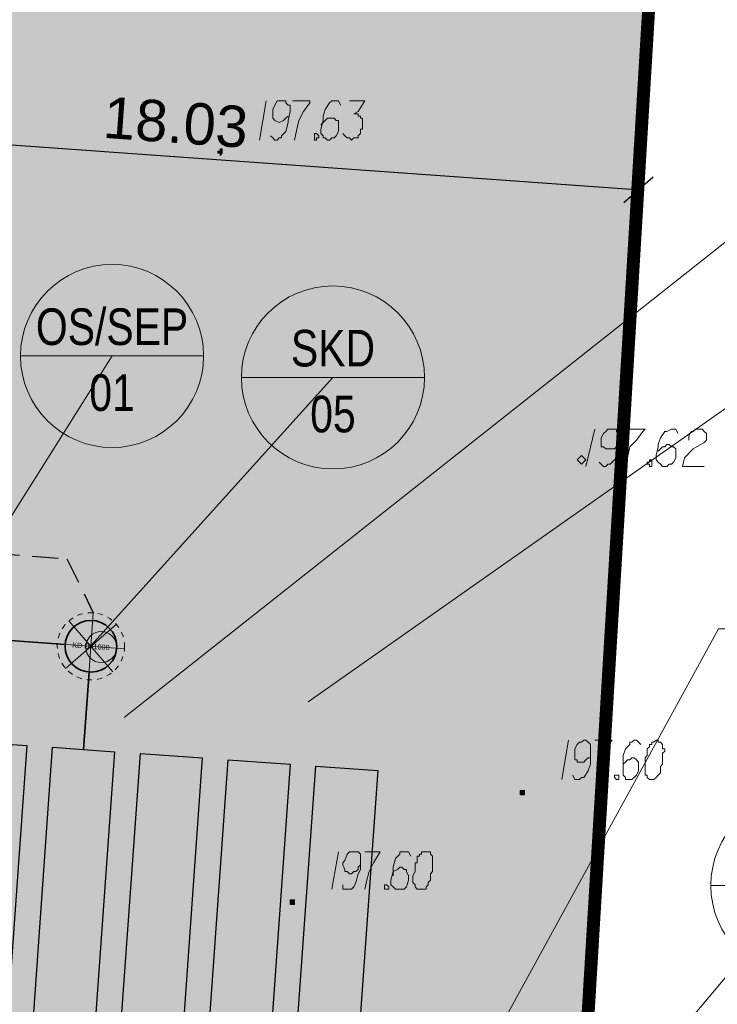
# Model space of a CAD drawing. Header units: metres. Extents: x 7431553 to 7432401, y 5544342 to 5544539.
# Tile 166 of 180: x 7432230 to 7432244, y 5544457 to 5544476. Entities that reach past the tile are written whole.
import ezdxf
from ezdxf import colors
from ezdxf.entities.mleader import LeaderData, LeaderLine
from ezdxf.enums import TextEntityAlignment as Align
from ezdxf.lldxf.tags import DXFTag
from ezdxf.math import Vec2, Vec3

# ---------------------------------------------------------------- set-up
doc = ezdxf.new("R2010")
doc.units = ezdxf.units.M
doc.header["$MEASUREMENT"] = 0
for name, pattern in [('BG-PR90-PB-PZT-PZT01_2026_04_14$0$( Dashed )', [0.75, 0.5, -0.25]), ('CONTINOUS', [0]), ('DASHEDX2', [1.5, 1, -0.5])]:
    doc.linetypes.add(name, pattern=pattern)
for name, color, linetype, lineweight in [('BG-PR90-PB-PZT-PZT01_2026_04_14$0$MAPA DCP', 7, 'Continuous', 0), ('BG-PR90-PB-PZT-PZT01_2026_04_14$0$Teletechnika wewnętrzna', 30, 'Continuous', 5), ('PRIMETECH - kan_deszcz_graw', 74, 'EST---KD---', 35), ('PRIMETECH - OPISY', 7, 'Continuous', 13), ('PRIMETECH_XREF', 7, 'Continuous', 5), ('PROHUBUS- OPISY WENTYLACJA', 7, 'Continuous', 13)]:
    doc.layers.add(name, color=color, linetype=linetype, lineweight=lineweight)
for name, color, linetype in [('BG-PR90-PB-PZT-PZT01_2026_04_14$0$Z-wymiarowanie', 43, 'Continuous'), ('BG-PR90-PB-PZT-PZT01_2026_04_14$0$Z_granica-wlasnosci', 170, 'Continuous'), ('BG-PR90-PB-PZT-PZT01_2026_04_14$0$Z_szraf zielen', 72, 'Continuous')]:
    doc.layers.add(name, color=color, linetype=linetype)
doc.styles.add('BG-PR90-PB-PZT-PZT01_2026_04_14$0$Arial', font='arial.ttf')
doc.styles.add('DYN_DIM', font='ARIAL.TTF')
doc.styles.add('EST_SWK_1_500', font='arial.ttf', dxfattribs={"height": 0.8})
doc.styles.add('EST_SWK_1_500__', font='arial.ttf', dxfattribs={"height": 1})
doc.styles.add('RPK_TAB_TXT_OPIS', font='arial.ttf', dxfattribs={"width": 0.8, "height": 3.5})
tags = doc.linetypes.add('EST---KD---', pattern='A,2.5,-0.22,["kd",EST_SWK_1_500__,S=1,R=0,X=0,Y=-0.36],-1.6', length=4.32).pattern_tags.tags
tags[6] = DXFTag(74, 10)
doc.dimstyles.new('BG-PR90-PB-PZT-PZT01_2026_04_14$0$1-500', dxfattribs={"dimtxt": 0.8, "dimasz": 0.05, "dimexe": 0.009, "dimexo": 0.003125, "dimgap": 0.25, "dimtad": 1, "dimzin": 0, "dimdsep": 46, "dimtxsty": 'BG-PR90-PB-PZT-PZT01_2026_04_14$0$Arial', "dimblk1": 'BG-PR90-PB-PZT-PZT01_2026_04_14$0$ST', "dimblk2": 'BG-PR90-PB-PZT-PZT01_2026_04_14$0$ST', "dimsah": 1, "dimcen": 0, "dimse1": 1, "dimse2": 1, "dimclrd": 256, "dimclre": 256, "dimclrt": 256, "dimadec": 0, "dimazin": 0, "dimtfac": 1, "dimtdec": 0, "dimtix": 1, "dimtofl": 0, "dimtmove": 2, "dimatfit": 3, "dimldrblk": 'BG-PR90-PB-PZT-PZT01_2026_04_14$0$ST', "dimfxl": 1, "dimtolj": 1, "dimtzin": 0, "dimlwd": -1, "dimlwe": -1, "dimarcsym": 0})

# ---------------------------------------------------------------- blocks, each defined once
blk = doc.blocks.new('*U1989')
at = {"ltscale": 1000}
for p, q in [((7.631, -4.805), (0, 0)), ((7.631, -2.305), (7.631, -7.305))]:
    blk.add_line(p, q, dxfattribs=at)
blk.add_circle((7.631, -4.805), 2.5)
at = {"ltscale": 1000, "style": 'RPK_TAB_TXT_OPIS', "width": 0.8}
blk.add_attdef('OPIS_PION', text='', height=1, rotation=270, dxfattribs=at).set_placement((7.631, -4.805), align=Align.BOTTOM_CENTER)
blk.add_attdef('NR_PIONU', text='', height=1, rotation=270, dxfattribs=at).set_placement((7.131, -4.805), align=Align.TOP_CENTER)
blk = doc.blocks.new('_$0$_None')
blk = doc.blocks.new('*U2006')
at = {"ltscale": 1000}
for p, q in [((16.534, -13.849), (0, 0)), ((16.534, -11.349), (16.534, -16.349))]:
    blk.add_line(p, q, dxfattribs=at)
blk.add_circle((16.534, -13.849), 2.5)
at = {"ltscale": 1000, "style": 'RPK_TAB_TXT_OPIS', "width": 0.8}
blk.add_attdef('NR_PIONU', text='', height=1, rotation=270, dxfattribs=at).set_placement((16.034, -13.849), align=Align.TOP_CENTER)
blk.add_attdef('OPIS_PION', text='', height=1, rotation=270, dxfattribs=at).set_placement((16.534, -13.849), align=Align.BOTTOM_CENTER)
blk = doc.blocks.new('A$C698B3747')
at = {"layer": 'PRIMETECH - kan_deszcz_graw', "color": 7, "linetype": 'CONTINOUS', "lineweight": 0}
for p, q in [((0.65, 0), (0.65, 1.3)), ((1.11, 0.19), (0.19, 1.11)), ((0.19, 0.19), (1.11, 1.11)), ((0, 0.65), (1.3, 0.65))]:
    blk.add_line(p, q, dxfattribs=at)
at = {"layer": 'PRIMETECH - kan_deszcz_graw', "color": 7, "linetype": 'DASHEDX2', "lineweight": 13, "ltscale": 0.1}
blk.add_circle((0.65, 0.65), 0.65, dxfattribs=at)
at = {"layer": 'PRIMETECH - kan_deszcz_graw', "color": 7, "linetype": 'CONTINOUS'}
blk.add_circle((0.65, 0.65), 0.5, dxfattribs=at)
at = {"layer": 'PRIMETECH - kan_deszcz_graw', "color": 7, "linetype": 'CONTINOUS', "lineweight": 15}
blk.add_circle((0.85, 0.65), 0.3, dxfattribs=at)
at = {"layer": 'PRIMETECH - kan_deszcz_graw', "color": 7, "linetype": 'CONTINOUS', "style": 'EST_SWK_1_500'}
blk.add_text('KD Dn1000', height=0.1, dxfattribs=at).set_placement((0.65, 0.65), align=Align.MIDDLE_CENTER)
blk = doc.blocks.new('A$C699C70D6')
at = {"layer": 'PRIMETECH - kan_deszcz_graw', "linetype": 'Continuous', "lineweight": 0}
h = blk.add_hatch(dxfattribs=at)
h.set_pattern_fill('WATER', color=5, scale=0.2, angle=49.5, style=0)
h.paths.add_polyline_path([(6.833, 7.533), (-5.137, 8.387), (-5.222, 7.19), (6.747, 6.336)])
h.paths.add_polyline_path([(6.712, 5.837), (-5.258, 6.691), (-5.343, 5.494), (6.626, 4.64)])
h.paths.add_polyline_path([(6.591, 4.142), (-5.379, 4.995), (-5.464, 3.798), (6.505, 2.945)])
h.paths.add_polyline_path([(6.47, 2.446), (-5.5, 3.3), (-5.585, 2.103), (6.385, 1.249)])
h.paths.add_polyline_path([(6.349, 0.75), (-5.621, 1.604), (-5.706, 0.407), (6.264, -0.447)])
h.paths.add_polyline_path([(6.228, -0.945), (-5.742, -0.092), (-5.827, -1.289), (6.143, -2.142)])
at = {"layer": 'PRIMETECH - kan_deszcz_graw', "color": 7, "linetype": 'Continuous', "lineweight": 30}
for p, q in [((-5.222, 7.19), (-5.137, 8.387)), ((-5.137, 8.387), (6.833, 7.533)), ((6.833, 7.533), (6.747, 6.336)), ((6.747, 6.336), (-5.222, 7.19)), ((-5.343, 5.494), (-5.258, 6.691)), ((-5.258, 6.691), (6.712, 5.837)), ((6.712, 5.837), (6.626, 4.64)), ((6.626, 4.64), (-5.343, 5.494)), ((-5.464, 3.798), (-5.379, 4.995)), ((-5.379, 4.995), (6.591, 4.142)), ((6.591, 4.142), (6.505, 2.945)), ((6.505, 2.945), (-5.464, 3.798)), ((-5.585, 2.103), (-5.5, 3.3)), ((-5.5, 3.3), (6.47, 2.446)), ((6.47, 2.446), (6.385, 1.249)), ((6.385, 1.249), (-5.585, 2.103)), ((-5.706, 0.407), (-5.621, 1.604)), ((-5.621, 1.604), (6.349, 0.75)), ((6.349, 0.75), (6.264, -0.447)), ((6.264, -0.447), (-5.706, 0.407)), ((-5.827, -1.289), (-5.742, -0.092)), ((-5.742, -0.092), (6.228, -0.945)), ((6.228, -0.945), (6.143, -2.142)), ((6.143, -2.142), (-5.827, -1.289))]:
    blk.add_line(p, q, dxfattribs=at)
for points in [[(-5.208, 7.389), (-5.707, 7.425), (-5.771, 6.527), (-5.272, 6.491)], [(-5.329, 5.693), (-5.828, 5.729), (-5.892, 4.831), (-5.393, 4.796)], [(-5.45, 3.998), (-5.949, 4.033), (-6.013, 3.136), (-5.514, 3.1)], [(-5.571, 2.302), (-6.07, 2.338), (-6.134, 1.44), (-5.635, 1.404)], [(-5.692, 0.606), (-6.19, 0.642), (-6.254, -0.256), (-5.756, -0.291)]]:
    blk.add_lwpolyline(points, dxfattribs=at)
blk = doc.blocks.new('*U2005')
at = {"ltscale": 1000}
for p, q in [((7.332, -6.608), (0, 0)), ((7.332, -4.108), (7.332, -9.108))]:
    blk.add_line(p, q, dxfattribs=at)
blk.add_circle((7.332, -6.608), 2.5)
at = {"ltscale": 1000, "style": 'RPK_TAB_TXT_OPIS', "width": 0.8}
blk.add_attdef('NR_PIONU', text='', height=1, rotation=270, dxfattribs=at).set_placement((6.832, -6.608), align=Align.TOP_CENTER)
blk.add_attdef('OPIS_PION', text='', height=1, rotation=270, dxfattribs=at).set_placement((7.332, -6.608), align=Align.BOTTOM_CENTER)
blk = doc.blocks.new('BG-PR90-PB-PZT-PZT01_2026_04_14$0$Naddrwiną2025_v2klauzulap')
at = {"layer": 'BG-PR90-PB-PZT-PZT01_2026_04_14$0$MAPA DCP', "linetype": 'Continuous', "lineweight": 0, "transparency": 33554559}
for points in [[(7431701.249, 5544654.094), (7431701.249, 5544654.094), (7431701.249, 5544654.094), (7431701.291, 5544654.094), (7431701.291, 5544654.136), (7431701.291, 5544654.136), (7431701.291, 5544654.136), (7431701.291, 5544654.136), (7431701.291, 5544654.179), (7431701.291, 5544654.179), (7431701.249, 5544654.179), (7431701.249, 5544654.179), (7431701.249, 5544654.179), (7431701.249, 5544654.179), (7431701.207, 5544654.179), (7431701.207, 5544654.179), (7431701.207, 5544654.179), (7431701.207, 5544654.136), (7431701.207, 5544654.136), (7431701.207, 5544654.136), (7431701.207, 5544654.136), (7431701.207, 5544654.094), (7431701.207, 5544654.094)], [(7431703.366, 5544649.649), (7431703.408, 5544649.649), (7431703.408, 5544649.649), (7431703.408, 5544649.649), (7431703.408, 5544649.649), (7431703.408, 5544649.691), (7431703.408, 5544649.691), (7431703.408, 5544649.691), (7431703.408, 5544649.691), (7431703.408, 5544649.734), (7431703.408, 5544649.734), (7431703.408, 5544649.734), (7431703.366, 5544649.734), (7431703.366, 5544649.734), (7431703.366, 5544649.734), (7431703.323, 5544649.734), (7431703.323, 5544649.691), (7431703.323, 5544649.691), (7431703.323, 5544649.691), (7431703.323, 5544649.691), (7431703.323, 5544649.649), (7431703.323, 5544649.649)], [(7431688.845, 5544648.252), (7431688.888, 5544648.252), (7431688.888, 5544648.252), (7431688.888, 5544648.252), (7431688.888, 5544648.294), (7431688.888, 5544648.294), (7431688.93, 5544648.294), (7431688.888, 5544648.337), (7431688.888, 5544648.337), (7431688.888, 5544648.337), (7431688.888, 5544648.337), (7431688.888, 5544648.337), (7431688.845, 5544648.337), (7431688.845, 5544648.337), (7431688.845, 5544648.337), (7431688.845, 5544648.337), (7431688.845, 5544648.337), (7431688.803, 5544648.337), (7431688.803, 5544648.294), (7431688.803, 5544648.294), (7431688.845, 5544648.294)]]:
    blk.add_hatch(color=256, dxfattribs=at).paths.add_polyline_path(points)
at = {"layer": 'BG-PR90-PB-PZT-PZT01_2026_04_14$0$MAPA DCP', "linetype": 'Continuous', "lineweight": 18, "transparency": 33554687}
blk.add_lwpolyline([(7431735.454, 5544677.504), (7431734.904, 5544669.292), (7431734.65, 5544665.312), (7431734.057, 5544656.295), (7431726.988, 5544656.761), (7431726.818, 5544654.094), (7431673.859, 5544657.311), (7431674.071, 5544660.444), (7431674.706, 5544669.419), (7431675.002, 5544673.694), (7431675.807, 5544686.098)], dxfattribs=at)
at = {"layer": 'BG-PR90-PB-PZT-PZT01_2026_04_14$0$MAPA DCP', "linetype": 'Continuous', "lineweight": 9, "transparency": 33554687}
for points in [[(7431694.433, 5544657.354), (7431694.349, 5544657.354), (7431694.264, 5544657.396), (7431694.264, 5544657.438), (7431694.222, 5544657.481), (7431694.222, 5544657.523), (7431694.222, 5544657.565), (7431694.222, 5544657.608), (7431694.264, 5544657.65), (7431694.306, 5544657.692), (7431694.349, 5544657.692), (7431694.391, 5544657.692), (7431694.433, 5544657.692), (7431694.476, 5544657.65), (7431694.603, 5544657.438), (7431694.772, 5544657.269), (7431694.941, 5544657.227), (7431694.941, 5544657.65)], [(7431694.306, 5544657.142), (7431694.222, 5544657.1), (7431694.222, 5544657.015), (7431694.264, 5544656.93), (7431694.264, 5544656.888), (7431694.391, 5544656.803), (7431694.518, 5544656.761), (7431694.56, 5544656.761), (7431694.73, 5544656.719), (7431694.814, 5544656.719), (7431694.857, 5544656.761), (7431694.899, 5544656.803), (7431694.941, 5544656.846), (7431694.941, 5544656.93), (7431694.899, 5544656.973), (7431694.899, 5544657.015), (7431694.857, 5544657.057), (7431694.772, 5544657.1), (7431694.73, 5544657.1), (7431694.687, 5544657.1), (7431694.603, 5544657.1), (7431694.56, 5544657.057), (7431694.56, 5544657.015), (7431694.518, 5544656.973), (7431694.518, 5544656.93), (7431694.56, 5544656.888), (7431694.56, 5544656.846), (7431694.603, 5544656.803), (7431694.645, 5544656.761)], [(7431694.222, 5544656.084), (7431694.222, 5544656.507), (7431694.264, 5544656.465), (7431694.433, 5544656.338), (7431694.56, 5544656.211), (7431694.772, 5544656.168), (7431694.941, 5544656.126)], [(7431700.318, 5544656.422), (7431700.275, 5544656.38), (7431700.233, 5544656.338), (7431700.233, 5544656.295), (7431700.275, 5544656.253), (7431700.275, 5544656.211), (7431700.318, 5544656.211), (7431700.402, 5544656.126), (7431700.529, 5544656.084), (7431700.614, 5544656.084), (7431700.783, 5544656.084), (7431700.868, 5544656.084), (7431700.91, 5544656.084), (7431700.953, 5544656.126), (7431700.995, 5544656.126), (7431700.995, 5544656.168), (7431700.995, 5544656.211), (7431700.995, 5544656.253), (7431700.953, 5544656.295), (7431700.91, 5544656.338), (7431700.826, 5544656.38), (7431700.783, 5544656.38), (7431700.741, 5544656.38), (7431700.656, 5544656.38), (7431700.614, 5544656.338), (7431700.572, 5544656.295), (7431700.572, 5544656.253), (7431700.614, 5544656.211), (7431700.614, 5544656.168), (7431700.656, 5544656.126), (7431700.699, 5544656.084)], [(7431694.857, 5544655.618), (7431694.899, 5544655.66), (7431694.941, 5544655.703), (7431694.941, 5544655.745), (7431694.899, 5544655.787), (7431694.899, 5544655.83), (7431694.857, 5544655.872), (7431694.772, 5544655.957), (7431694.645, 5544655.999), (7431694.56, 5544655.999), (7431694.433, 5544656.041), (7431694.349, 5544656.041), (7431694.306, 5544655.999), (7431694.264, 5544655.957), (7431694.222, 5544655.957), (7431694.222, 5544655.914), (7431694.222, 5544655.83), (7431694.222, 5544655.787), (7431694.264, 5544655.745), (7431694.306, 5544655.703), (7431694.391, 5544655.66), (7431694.433, 5544655.66), (7431694.476, 5544655.66), (7431694.56, 5544655.66), (7431694.56, 5544655.703), (7431694.603, 5544655.745), (7431694.603, 5544655.787), (7431694.603, 5544655.83), (7431694.603, 5544655.872), (7431694.603, 5544655.914), (7431694.56, 5544655.957), (7431694.518, 5544655.999), (7431694.476, 5544655.999)], [(7431700.233, 5544655.533), (7431700.233, 5544655.872), (7431700.275, 5544655.83), (7431700.445, 5544655.703), (7431700.614, 5544655.618), (7431700.826, 5544655.576), (7431700.995, 5544655.576)], [(7431694.222, 5544655.533), (7431694.941, 5544655.364)], [(7431700.91, 5544655.11), (7431700.995, 5544655.152), (7431700.995, 5544655.237), (7431700.953, 5544655.279), (7431700.953, 5544655.322), (7431700.826, 5544655.406), (7431700.699, 5544655.449), (7431700.614, 5544655.449), (7431700.445, 5544655.449), (7431700.36, 5544655.449), (7431700.318, 5544655.449), (7431700.275, 5544655.406), (7431700.233, 5544655.364), (7431700.233, 5544655.322), (7431700.275, 5544655.279), (7431700.275, 5544655.237), (7431700.318, 5544655.195), (7431700.402, 5544655.152), (7431700.487, 5544655.152), (7431700.529, 5544655.152), (7431700.614, 5544655.152), (7431700.614, 5544655.195), (7431700.656, 5544655.195), (7431700.656, 5544655.237), (7431700.656, 5544655.279), (7431700.656, 5544655.322), (7431700.614, 5544655.364), (7431700.572, 5544655.406), (7431700.572, 5544655.449), (7431700.529, 5544655.449)], [(7431700.233, 5544655.025), (7431700.995, 5544654.898)], [(7431702.477, 5544651.977), (7431702.392, 5544651.935), (7431702.392, 5544651.766), (7431702.434, 5544651.766), (7431702.519, 5544651.681), (7431702.688, 5544651.639), (7431702.773, 5544651.639), (7431702.942, 5544651.596), (7431703.027, 5544651.596), (7431703.069, 5544651.639), (7431703.112, 5544651.681), (7431703.112, 5544651.723), (7431703.112, 5544651.766), (7431703.112, 5544651.808), (7431703.112, 5544651.85), (7431703.069, 5544651.893), (7431702.942, 5544651.935), (7431702.9, 5544651.935), (7431702.858, 5544651.935), (7431702.773, 5544651.893), (7431702.731, 5544651.893), (7431702.731, 5544651.85), (7431702.688, 5544651.808), (7431702.688, 5544651.766), (7431702.731, 5544651.723), (7431702.773, 5544651.639), (7431702.815, 5544651.639), (7431702.858, 5544651.639)], [(7431702.392, 5544651.088), (7431702.392, 5544651.385), (7431702.604, 5544651.258), (7431702.773, 5544651.173), (7431702.942, 5544651.131), (7431703.112, 5544651.088)], [(7431687.872, 5544650.792), (7431687.872, 5544651.088), (7431688.083, 5544650.961), (7431688.126, 5544650.877), (7431688.126, 5544650.961), (7431688.168, 5544650.961), (7431688.168, 5544651.004), (7431688.21, 5544651.004), (7431688.21, 5544651.046), (7431688.253, 5544651.046), (7431688.295, 5544651.046), (7431688.337, 5544651.046), (7431688.38, 5544651.046), (7431688.422, 5544651.046), (7431688.422, 5544651.004), (7431688.464, 5544651.004), (7431688.507, 5544651.004), (7431688.549, 5544650.961), (7431688.591, 5544650.961), (7431688.591, 5544650.919), (7431688.591, 5544650.877), (7431688.634, 5544650.834), (7431688.591, 5544650.792), (7431688.591, 5544650.75), (7431688.549, 5544650.707), (7431688.507, 5544650.665)], [(7431703.027, 5544650.665), (7431703.112, 5544650.665), (7431703.112, 5544650.834), (7431703.069, 5544650.877), (7431702.985, 5544650.919), (7431702.815, 5544650.961), (7431702.731, 5544651.004), (7431702.561, 5544651.004), (7431702.477, 5544651.004), (7431702.434, 5544651.004), (7431702.392, 5544650.961), (7431702.392, 5544650.919), (7431702.392, 5544650.877), (7431702.392, 5544650.834), (7431702.392, 5544650.792), (7431702.434, 5544650.75), (7431702.561, 5544650.707), (7431702.604, 5544650.665), (7431702.646, 5544650.665), (7431702.731, 5544650.707), (7431702.773, 5544650.707), (7431702.773, 5544650.75), (7431702.815, 5544650.792), (7431702.815, 5544650.834), (7431702.773, 5544650.877), (7431702.773, 5544650.919), (7431702.731, 5544650.961), (7431702.688, 5544650.961), (7431702.646, 5544651.004)], [(7431687.956, 5544650.623), (7431687.872, 5544650.58), (7431687.872, 5544650.453), (7431687.914, 5544650.411), (7431688.041, 5544650.326), (7431688.168, 5544650.284), (7431688.253, 5544650.284), (7431688.422, 5544650.242), (7431688.507, 5544650.242), (7431688.549, 5544650.284), (7431688.591, 5544650.284), (7431688.591, 5544650.326), (7431688.634, 5544650.369), (7431688.634, 5544650.411), (7431688.591, 5544650.453), (7431688.591, 5544650.496), (7431688.549, 5544650.538), (7431688.464, 5544650.58), (7431688.38, 5544650.58), (7431688.337, 5544650.58), (7431688.253, 5544650.58), (7431688.253, 5544650.538), (7431688.21, 5544650.496), (7431688.21, 5544650.453), (7431688.21, 5544650.411), (7431688.21, 5544650.369), (7431688.295, 5544650.284), (7431688.337, 5544650.242)], [(7431702.392, 5544650.58), (7431703.112, 5544650.453)], [(7431687.872, 5544649.691), (7431687.872, 5544650.03), (7431687.914, 5544650.03), (7431688.083, 5544649.903), (7431688.253, 5544649.818), (7431688.422, 5544649.776), (7431688.634, 5544649.734)], [(7431688.549, 5544649.268), (7431688.591, 5544649.31), (7431688.634, 5544649.353), (7431688.634, 5544649.395), (7431688.591, 5544649.437), (7431688.591, 5544649.48), (7431688.549, 5544649.48), (7431688.464, 5544649.564), (7431688.295, 5544649.607), (7431688.253, 5544649.607), (7431688.083, 5544649.649), (7431687.956, 5544649.649), (7431687.956, 5544649.607), (7431687.914, 5544649.564), (7431687.872, 5544649.564), (7431687.872, 5544649.522), (7431687.872, 5544649.48), (7431687.872, 5544649.437), (7431687.872, 5544649.395), (7431687.956, 5544649.353), (7431688.041, 5544649.31), (7431688.083, 5544649.31), (7431688.126, 5544649.31), (7431688.21, 5544649.31), (7431688.253, 5544649.353), (7431688.295, 5544649.437), (7431688.253, 5544649.522), (7431688.21, 5544649.564), (7431688.168, 5544649.607)], [(7431687.872, 5544649.183), (7431688.634, 5544649.056)]]:
    blk.add_lwpolyline(points, dxfattribs=at)
at = {"layer": 'BG-PR90-PB-PZT-PZT01_2026_04_14$0$MAPA DCP', "linetype": 'Continuous', "lineweight": 18, "transparency": 33554687}
for points in [[(7431673.859, 5544657.311), (7431726.818, 5544654.094), (7431721.188, 5544574.846), (7431714.161, 5544575.396), (7431713.187, 5544561.426), (7431668.61, 5544564.601), (7431669.033, 5544570.486), (7431669.541, 5544576.582), (7431670.727, 5544580.519), (7431669.795, 5544596.859), (7431673.182, 5544646.728)], [(7431694.814, 5544655.364), (7431694.73, 5544655.279), (7431694.814, 5544655.195), (7431694.899, 5544655.279)]]:
    blk.add_lwpolyline(points, close=True, dxfattribs=at)
at = {"layer": 'BG-PR90-PB-PZT-PZT01_2026_04_14$0$MAPA DCP', "linetype": 'Continuous', "lineweight": 9, "transparency": 33554687}
for points in [[(7431700.233, 5544656.761), (7431700.233, 5544656.719), (7431700.275, 5544656.676), (7431700.275, 5544656.634), (7431700.318, 5544656.634), (7431700.318, 5544656.592), (7431700.36, 5544656.592), (7431700.402, 5544656.549), (7431700.445, 5544656.549), (7431700.487, 5544656.549), (7431700.529, 5544656.549), (7431700.572, 5544656.507), (7431700.656, 5544656.507), (7431700.741, 5544656.507), (7431700.783, 5544656.507), (7431700.826, 5544656.507), (7431700.91, 5544656.507), (7431700.91, 5544656.549), (7431700.953, 5544656.549), (7431700.995, 5544656.592), (7431700.995, 5544656.634), (7431700.995, 5544656.676), (7431700.953, 5544656.719), (7431700.91, 5544656.761), (7431700.868, 5544656.803), (7431700.826, 5544656.803), (7431700.783, 5544656.803), (7431700.741, 5544656.803), (7431700.699, 5544656.846), (7431700.656, 5544656.846), (7431700.572, 5544656.846), (7431700.529, 5544656.846), (7431700.487, 5544656.846), (7431700.445, 5544656.888), (7431700.402, 5544656.888), (7431700.402, 5544656.846), (7431700.36, 5544656.846), (7431700.318, 5544656.846), (7431700.275, 5544656.803), (7431700.275, 5544656.761)], [(7431694.814, 5544656.592), (7431694.814, 5544656.634), (7431694.941, 5544656.634), (7431694.941, 5544656.592), (7431694.899, 5544656.592), (7431694.899, 5544656.549), (7431694.857, 5544656.549), (7431694.857, 5544656.592)], [(7431700.91, 5544655.957), (7431700.91, 5544655.999), (7431700.995, 5544655.999), (7431700.995, 5544655.957), (7431700.953, 5544655.914), (7431700.91, 5544655.914)], [(7431702.392, 5544652.274), (7431702.392, 5544652.189), (7431702.434, 5544652.189), (7431702.434, 5544652.147), (7431702.477, 5544652.147), (7431702.477, 5544652.104), (7431702.519, 5544652.104), (7431702.561, 5544652.104), (7431702.604, 5544652.104), (7431702.604, 5544652.062), (7431702.646, 5544652.062), (7431702.688, 5544652.062), (7431702.773, 5544652.062), (7431702.858, 5544652.02), (7431702.942, 5544652.02), (7431702.985, 5544652.02), (7431703.027, 5544652.062), (7431703.069, 5544652.062), (7431703.112, 5544652.104), (7431703.112, 5544652.147), (7431703.112, 5544652.189), (7431703.112, 5544652.231), (7431703.112, 5544652.274), (7431703.069, 5544652.274), (7431703.027, 5544652.316), (7431702.985, 5544652.316), (7431702.942, 5544652.358), (7431702.9, 5544652.358), (7431702.858, 5544652.358), (7431702.815, 5544652.358), (7431702.773, 5544652.401), (7431702.731, 5544652.401), (7431702.688, 5544652.401), (7431702.646, 5544652.401), (7431702.604, 5544652.401), (7431702.561, 5544652.401), (7431702.519, 5544652.401), (7431702.477, 5544652.401), (7431702.434, 5544652.358), (7431702.392, 5544652.358), (7431702.392, 5544652.316)], [(7431703.027, 5544651.512), (7431703.069, 5544651.554), (7431703.112, 5544651.554), (7431703.112, 5544651.469), (7431703.069, 5544651.469), (7431703.027, 5544651.469)], [(7431688.507, 5544650.115), (7431688.507, 5544650.157), (7431688.549, 5544650.199), (7431688.591, 5544650.199), (7431688.591, 5544650.157), (7431688.634, 5544650.157), (7431688.634, 5544650.115), (7431688.591, 5544650.115), (7431688.549, 5544650.115)]]:
    blk.add_lwpolyline(points, close=True, dxfattribs=at)
at = {"layer": 'BG-PR90-PB-PZT-PZT01_2026_04_14$0$MAPA DCP', "color": 94, "linetype": 'Continuous', "lineweight": 18, "true_color": 0x009a00, "transparency": 33554687}
for points in [[(7431687.787, 5544656.465), (7431687.279, 5544656.465), (7431686.771, 5544656.507)], [(7431689.311, 5544656.338), (7431688.295, 5544656.422)], [(7431690.835, 5544656.253), (7431690.327, 5544656.295), (7431689.819, 5544656.338)], [(7431692.359, 5544656.168), (7431691.343, 5544656.211)], [(7431693.883, 5544656.084), (7431693.375, 5544656.126), (7431692.867, 5544656.126)], [(7431695.407, 5544655.999), (7431694.391, 5544656.041)], [(7431696.931, 5544655.872), (7431696.423, 5544655.914), (7431695.915, 5544655.957)], [(7431698.455, 5544655.787), (7431697.439, 5544655.872)], [(7431699.979, 5544655.703), (7431699.471, 5544655.745), (7431698.963, 5544655.787)], [(7431701.461, 5544655.618), (7431700.445, 5544655.66)], [(7431702.985, 5544655.533), (7431702.477, 5544655.533), (7431701.969, 5544655.576)], [(7431704.509, 5544655.449), (7431703.493, 5544655.491)], [(7431706.033, 5544655.322), (7431705.525, 5544655.364), (7431705.017, 5544655.406)]]:
    blk.add_lwpolyline(points, dxfattribs=at)
at = {"layer": 'BG-PR90-PB-PZT-PZT01_2026_04_14$0$MAPA DCP', "linetype": 'Continuous', "lineweight": 0, "transparency": 33554687}
for points in [[(7431701.249, 5544654.094), (7431701.249, 5544654.094), (7431701.249, 5544654.094), (7431701.291, 5544654.094), (7431701.291, 5544654.136), (7431701.291, 5544654.136), (7431701.291, 5544654.136), (7431701.291, 5544654.136), (7431701.291, 5544654.179), (7431701.291, 5544654.179), (7431701.249, 5544654.179), (7431701.249, 5544654.179), (7431701.249, 5544654.179), (7431701.249, 5544654.179), (7431701.207, 5544654.179), (7431701.207, 5544654.179), (7431701.207, 5544654.179), (7431701.207, 5544654.136), (7431701.207, 5544654.136), (7431701.207, 5544654.136), (7431701.207, 5544654.136), (7431701.207, 5544654.094), (7431701.207, 5544654.094)], [(7431703.366, 5544649.649), (7431703.408, 5544649.649), (7431703.408, 5544649.649), (7431703.408, 5544649.649), (7431703.408, 5544649.649), (7431703.408, 5544649.691), (7431703.408, 5544649.691), (7431703.408, 5544649.691), (7431703.408, 5544649.691), (7431703.408, 5544649.734), (7431703.408, 5544649.734), (7431703.408, 5544649.734), (7431703.366, 5544649.734), (7431703.366, 5544649.734), (7431703.366, 5544649.734), (7431703.323, 5544649.734), (7431703.323, 5544649.691), (7431703.323, 5544649.691), (7431703.323, 5544649.691), (7431703.323, 5544649.691), (7431703.323, 5544649.649), (7431703.323, 5544649.649), (7431703.366, 5544649.649)], [(7431688.845, 5544648.252), (7431688.888, 5544648.252), (7431688.888, 5544648.252), (7431688.888, 5544648.252), (7431688.888, 5544648.294), (7431688.888, 5544648.294), (7431688.93, 5544648.294), (7431688.888, 5544648.337), (7431688.888, 5544648.337), (7431688.888, 5544648.337), (7431688.888, 5544648.337), (7431688.888, 5544648.337), (7431688.845, 5544648.337), (7431688.845, 5544648.337), (7431688.845, 5544648.337), (7431688.845, 5544648.337), (7431688.845, 5544648.337), (7431688.803, 5544648.337), (7431688.803, 5544648.294), (7431688.803, 5544648.294), (7431688.845, 5544648.294), (7431688.845, 5544648.252), (7431688.845, 5544648.252)]]:
    blk.add_lwpolyline(points, close=True, dxfattribs=at)
blk = doc.blocks.new('BG-PR90-PB-PZT-PZT01_2026_04_14$0$ST')
at = {"color": 8}
blk.add_line((0, 10), (0, -10), dxfattribs=at)
blk.add_line((-5.3, -5.3), (5.3, 5.3))
blk = doc.blocks.new('*D12116')
at = {"layer": 'BG-PR90-PB-PZT-PZT01_2026_04_14$0$Z-wymiarowanie'}
blk.add_line((7431824.238, 5544474.027), (7431842.117, 5544472.752), dxfattribs=at)
at = {"layer": 'Defpoints', "color": 0, "linetype": 'Continuous', "lineweight": 100}
for p in [(7431824.589, 5544479.658), (7431842.167, 5544472.749), (7431842.077, 5544471.485)]:
    blk.add_point(p, dxfattribs=at)
at = {"layer": 'BG-PR90-PB-PZT-PZT01_2026_04_14$0$Z-wymiarowanie', "linetype": 'Continuous', "xscale": 0.05, "yscale": 0.05, "zscale": 0.05}
for p, rotation in [((7431824.188, 5544474.031), 175.9215772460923), ((7431842.167, 5544472.749), 355.9215772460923)]:
    blk.add_blockref('BG-PR90-PB-PZT-PZT01_2026_04_14$0$ST', p, dxfattribs=dict(at, rotation=rotation))
at = {"layer": 'BG-PR90-PB-PZT-PZT01_2026_04_14$0$Z-wymiarowanie', "linetype": 'Continuous', "lineweight": 100, "insert": (7431833.224, 5544474.047), "char_height": 0.8, "attachment_point": 5, "rotation": 355.9216, "style": 'BG-PR90-PB-PZT-PZT01_2026_04_14$0$Arial'}
blk.add_mtext('\\A1;18.03', dxfattribs=at)
blk = doc.blocks.new('BG-PR90-PB-PZT-PZT01_2026_04_14$0$ertert')
at = {"layer": 'BG-PR90-PB-PZT-PZT01_2026_04_14$0$Z-wymiarowanie', "linetype": 'Continuous', "lineweight": 100}
dim = blk.add_linear_dim(base=(29.2666, 8.9611), p1=(11.6883, 15.8706), p2=(29.1765, 7.6977), angle=355.9216, dimstyle='BG-PR90-PB-PZT-PZT01_2026_04_14$0$1-500', dxfattribs=at)
dim.commit()
dim.dimension.update_dxf_attribs({"geometry": '*D12116', "text_midpoint": (20.3236, 10.2591), "insert": (-7431812.9007, -5544463.7876)})
blk = doc.blocks.new('BG-PR90-PB-PZT-PZT01_2026_04_14')
at = {"layer": 'BG-PR90-PB-PZT-PZT01_2026_04_14$0$Z_szraf zielen', "true_color": 0xb0d592}
h = blk.add_hatch(color=63, dxfattribs=at)
h.dxf.hatch_style = 1
h.paths.add_polyline_path([(7432147.21, 5544449.15), (7432150.41, 5544493.74), (7432156.27, 5544493.32), (7432162.4, 5544492.78), (7432166.34, 5544491.62), (7432182.67, 5544492.54), (7432242.525, 5544488.459), (7432243.1, 5544488.46), (7432239.91, 5544435.52), (7432160.67, 5544441.17), (7432161.18, 5544448.16), (7432160.681, 5544448.195), (7432160.681, 5544448.196), (7432160.789, 5544449.703), (7432165.277, 5544449.382), (7432165.064, 5544446.39), (7432170.051, 5544446.034), (7432170.08, 5544446.433), (7432172.565, 5544446.256), (7432173.072, 5544446.22), (7432180.553, 5544445.687), (7432180.738, 5544448.28), (7432180.782, 5544448.983), (7432181.094, 5544453.267), (7432193.715, 5544452.367), (7432193.609, 5544450.871), (7432200.591, 5544450.373), (7432200.804, 5544453.366), (7432203.95, 5544453.142), (7432204.646, 5544453.092, -0.414214), (7432206.499, 5544450.955), (7432205.979, 5544443.664), (7432221.941, 5544442.526), (7432225.008, 5544485.533), (7432209.048, 5544486.671), (7432208.053, 5544472.707, -0.414214), (7432206.984, 5544471.781), (7432205.987, 5544471.852, -0.414214), (7432205.06, 5544472.92), (7432206.056, 5544486.885), (7432206.163, 5544488.381), (7432166.264, 5544491.226), (7432166.157, 5544489.73), (7432165.161, 5544475.765), (7432165.117, 5544475.148, -0.414214), (7432163.514, 5544473.758), (7432158.091, 5544474.149), (7432158.433, 5544479.291), (7432158.431, 5544479.263), (7432151.418, 5544479.76), (7432151.418, 5544479.76), (7432151.038, 5544474.648), (7432149.21, 5544449.008)])
at = {"layer": 'BG-PR90-PB-PZT-PZT01_2026_04_14$0$Teletechnika wewnętrzna', "linetype": 'BG-PR90-PB-PZT-PZT01_2026_04_14$0$( Dashed )', "lineweight": 30}
blk.add_lwpolyline([(7432225.411, 5544470.074), (7432225.324, 5544468.348), (7432227.461, 5544465.887), (7432231.123, 5544465.611), (7432231.632, 5544464.569)], dxfattribs=at)
at = {"layer": 'BG-PR90-PB-PZT-PZT01_2026_04_14$0$Z_granica-wlasnosci', "color": 5, "true_color": 0x1414ff, "const_width": 0.25}
blk.add_lwpolyline([(7432243.1, 5544488.46), (7432239.91, 5544435.52), (7432160.67, 5544441.17), (7432161.18, 5544448.16), (7432147.21, 5544449.15), (7432150.41, 5544493.74), (7432156.27, 5544493.32), (7432162.4, 5544492.78), (7432166.34, 5544491.62), (7432182.67, 5544492.54), (7432242.525, 5544488.459)], close=True, dxfattribs=at)
blk.add_lwpolyline([(7432243.1, 5544488.46), (7432239.91, 5544435.52), (7432160.67, 5544441.17), (7432161.18, 5544448.16), (7432147.21, 5544449.15), (7432150.41, 5544493.74), (7432156.27, 5544493.32), (7432162.4, 5544492.78), (7432166.34, 5544491.62), (7432182.67, 5544492.54), (7432242.525, 5544488.459)], close=True, dxfattribs=at)
blk.add_lwpolyline([(7432243.1, 5544488.46), (7432239.91, 5544435.52), (7432160.67, 5544441.17), (7432161.18, 5544448.16), (7432147.21, 5544449.15), (7432150.41, 5544493.74), (7432156.27, 5544493.32), (7432162.4, 5544492.78), (7432166.34, 5544491.62), (7432182.67, 5544492.54), (7432242.525, 5544488.459)], close=True, dxfattribs=at)
at = {"layer": 'BG-PR90-PB-PZT-PZT01_2026_04_14$0$MAPA DCP', "rotation": 270}
blk.add_blockref('BG-PR90-PB-PZT-PZT01_2026_04_14$0$Naddrwiną2025_v2klauzulap', (1887585.788, 12976162.34), dxfattribs=at)
at = {"layer": 'BG-PR90-PB-PZT-PZT01_2026_04_14$0$Z-wymiarowanie', "linetype": 'Continuous', "lineweight": 100}
blk.add_blockref('BG-PR90-PB-PZT-PZT01_2026_04_14$0$ertert', (7432212.901, 5544463.788), dxfattribs=at)

msp = doc.modelspace()

# ---------------------------------------------------------------- block references
at = {"layer": 'PRIMETECH_XREF', "linetype": 'Continuous', "lineweight": 0, "rotation": 360}
msp.add_blockref('BG-PR90-PB-PZT-PZT01_2026_04_14', (0, 0), dxfattribs=at)

# ---------------------------------------------------------------- next in the draw order: linework, layer by layer
at = {"layer": 'PRIMETECH - kan_deszcz_graw', "linetype": 'EST---KD---', "ltscale": 0.5}
msp.add_line((7432231.444, 5544461.926), (7432231.55, 5544463.422), dxfattribs=at)

# ---------------------------------------------------------------- next in the draw order: block references
at = {"layer": 'PRIMETECH - OPISY', "ltscale": 10, "xscale": 0.7076160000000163, "yscale": 0.7076160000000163, "zscale": 0.7076160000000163, "rotation": 90.00000000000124}
for name, p, values in [('*U1989', (7432228.594, 5544464.134), {'OPIS_PION': 'OS/SEP', 'NR_PIONU': '01'}), ('*U2006', (7432235.535, 5544447.598), {'OPIS_PION': 'SKD', 'NR_PIONU': '06'})]:
    msp.add_blockref(name, p, dxfattribs=at).add_auto_attribs(values)

# ---------------------------------------------------------------- next in the draw order: leaders
at = {"layer": 'PROHUBUS- OPISY WENTYLACJA', "ltscale": 10}
ml = msp.add_multileader_mtext('Standard', dxfattribs=at)
ml.set_content('\\fCalibri Light|b0|i0|c238;\\W0.7;Proj. bateria 6 zbiorników retencyjnych\\Po średnicy 1,2m, długości 12,0m i  pojemności 13,5m3 każdy - łącznie 81m3', color=256, style='DYN_DIM')
ml.set_leader_properties(color=256, linetype='ByLayer', lineweight=-1)
ml.set_arrow_properties(name='_$0$_None')
ml.build(insert=Vec2(0, 0))
ml.multileader.update_dxf_attribs({"has_text_frame": 1, "text_left_attachment_type": 6, "text_right_attachment_type": 6, "dogleg_length": 1.079, "arrow_head_size": 1})
ctx = ml.context
ctx.base_point, ctx.char_height, ctx.arrow_head_size, ctx.landing_gap_size, ctx.plane_origin = Vec3(7432247.315, 5544470.414), 1, 1, 0.4, Vec3(7432468.42, 5544658.662)
ctx.left_attachment, ctx.right_attachment = 6, 6
notes = []
notes.append((ctx, [(0, (1, 1, 0), (7432246.537, 5544470.414), (1, 0), 0.779, [(0, [(7432234.965, 5544462.274)], 0, [])])]))
ctx.mtext.insert, ctx.mtext.width, ctx.mtext.flow_direction = Vec3(7432247.715, 5544471.695), 18.07156, 5
for ctx, leaders in notes:
    for number, flags, end, landing, length, lines in leaders:
        leader = LeaderData()
        leader.index, (leader.has_last_leader_line, leader.has_dogleg_vector, leader.attachment_direction) = number, flags
        leader.last_leader_point, leader.dogleg_vector, leader.dogleg_length = Vec3(end), Vec3(landing), length
        for number, points, colour, breaks in lines:
            line = LeaderLine()
            line.index, line.vertices, line.color, line.breaks = number, Vec3.list(points), colors.encode_raw_color(colour), breaks
            leader.lines.append(line)
        ctx.leaders.append(leader)

# ---------------------------------------------------------------- next in the draw order: linework, layer by layer
at = {"layer": 'PRIMETECH - kan_deszcz_graw', "linetype": 'EST---KD---', "ltscale": 0.5}
msp.add_line((7432231.087, 5544463.956), (7432229.342, 5544464.081), dxfattribs=at)

# ---------------------------------------------------------------- next in the draw order: block references
at = {"layer": 'PRIMETECH - kan_deszcz_graw', "linetype": 'Continuous', "lineweight": 0, "rotation": 355.9215772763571}
msp.add_blockref('A$C698B3747', (7432230.891, 5544463.319), dxfattribs=at)
at = {"layer": 'PRIMETECH - kan_deszcz_graw', "linetype": 'Continuous', "rotation": 90.00000003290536}
msp.add_blockref('A$C699C70D6', (7432234.987, 5544455.378), dxfattribs=at)

# ---------------------------------------------------------------- next in the draw order: block references
at = {"layer": 'PRIMETECH - OPISY', "ltscale": 10, "xscale": 0.7076160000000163, "yscale": 0.7076160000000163, "zscale": 0.7076160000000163, "rotation": 90.00000000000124}
msp.add_blockref('*U2005', (7432231.587, 5544463.931), dxfattribs=at).add_auto_attribs({'OPIS_PION': 'SKD', 'NR_PIONU': '05'})

# ---------------------------------------------------------------- next in the draw order: leaders
at = {"layer": 'PROHUBUS- OPISY WENTYLACJA', "ltscale": 10}
ml = msp.add_multileader_mtext('Standard', dxfattribs=at)
ml.set_content('\\fCalibri Light|b0|i0|c238;\\W0.7;Proj. wlot %%C315mm PVC SN8\\PR.d. 195,92m n.p.m.', color=256, style='DYN_DIM')
ml.set_leader_properties(color=256, linetype='ByLayer', lineweight=-1)
ml.set_arrow_properties(name='_$0$_None')
ml.build(insert=Vec2(0, 0))
ml.multileader.update_dxf_attribs({"has_text_frame": 1, "text_left_attachment_type": 6, "text_right_attachment_type": 6, "dogleg_length": 1.079, "arrow_head_size": 1})
ctx = ml.context
ctx.base_point, ctx.char_height, ctx.arrow_head_size, ctx.landing_gap_size, ctx.plane_origin = Vec3(7432250.182, 5544476.132), 1, 1, 0.4, Vec3(7432471.287, 5544664.38)
ctx.left_attachment, ctx.right_attachment = 6, 6
notes = []
notes.append((ctx, [(0, (1, 1, 0), (7432249.404, 5544476.132), (1, 0), 0.779, [(0, [(7432231.444, 5544461.926)], 0, [])])]))
ctx.mtext.insert, ctx.mtext.width, ctx.mtext.flow_direction = Vec3(7432250.582, 5544477.413), 13.90103, 5
ml = msp.add_multileader_mtext('Standard', dxfattribs=at)
ml.set_content('\\fCalibri Light|b0|i0|c238;\\W0.7;Proj. wylot %%C315mm PVC SN8\\PR.d. 195,04m n.p.m.', color=256, style='DYN_DIM')
ml.set_leader_properties(color=256, linetype='ByLayer', lineweight=-1)
ml.set_arrow_properties(name='_$0$_None')
ml.build(insert=Vec2(0, 0))
ml.multileader.update_dxf_attribs({"has_text_frame": 1, "text_left_attachment_type": 6, "text_right_attachment_type": 6, "dogleg_length": 1.079, "arrow_head_size": 1})
ctx = ml.context
ctx.base_point, ctx.char_height, ctx.arrow_head_size, ctx.landing_gap_size, ctx.plane_origin = Vec3(7432244.493, 5544464.259), 1, 1, 0.4, Vec3(7432465.598, 5544652.507)
ctx.left_attachment, ctx.right_attachment = 6, 6
notes.append((ctx, [(0, (1, 1, 0), (7432243.714, 5544464.259), (1, 0), 0.779, [(0, [(7432235.677, 5544449.593)], 0, [])])]))
ctx.mtext.insert, ctx.mtext.width, ctx.mtext.flow_direction = Vec3(7432244.893, 5544465.54), 13.90103, 5
for ctx, leaders in notes:
    for number, flags, end, landing, length, lines in leaders:
        leader = LeaderData()
        leader.index, (leader.has_last_leader_line, leader.has_dogleg_vector, leader.attachment_direction) = number, flags
        leader.last_leader_point, leader.dogleg_vector, leader.dogleg_length = Vec3(end), Vec3(landing), length
        for number, points, colour, breaks in lines:
            line = LeaderLine()
            line.index, line.vertices, line.color, line.breaks = number, Vec3.list(points), colors.encode_raw_color(colour), breaks
            leader.lines.append(line)
        ctx.leaders.append(leader)

doc.saveas('drawing.dxf')
